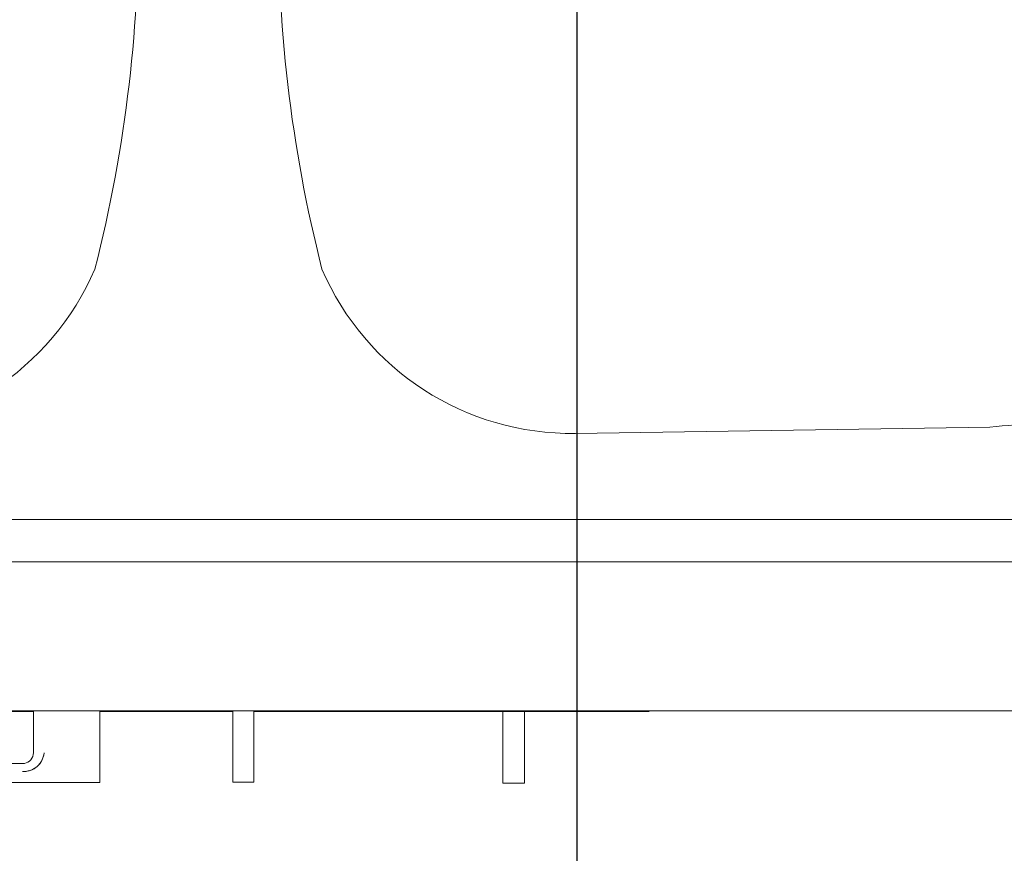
# Model space of a CAD drawing. Header units: millimetres. Extents: x -37728 to 44100, y 631619 to 691915.
# Tile 106 of 256: x -6487 to -6124, y 662305 to 662613. Entities that reach past the tile are written whole.
import ezdxf
from ezdxf import colors
from ezdxf.entities.mleader import LeaderData, LeaderLine
from ezdxf.lldxf.tags import DXFTag
from ezdxf.math import Vec2, Vec3

# ---------------------------------------------------------------- set-up
doc = ezdxf.new("R2010")
doc.units = ezdxf.units.MM
doc.layers.add('_XREF', color=7, linetype='Continuous')
for name, color, linetype, lineweight in [('A-GENM', 252, 'Continuous', 5), ('G-IMPT', 252, 'Continuous', 5), ('I-FURN', 252, 'Continuous', 5), ('ins-opisy', 7, 'Continuous', 25), ('P-SANR-FIXT', 252, 'Continuous', 5)]:
    doc.layers.add(name, color=color, linetype=linetype, lineweight=lineweight)
doc.layers.add('IS_Zimna_woda', color=5, linetype='SOLID', true_color=0x0000ff)
doc.styles.get("Standard").update_dxf_attribs({"font": 'arial.ttf'})
tags = doc.linetypes.add('SOLID', pattern=[10, 10, 0]).pattern_tags.tags
tags[6:7] = [DXFTag(74, 4), DXFTag(75, 0), DXFTag(340, '0'), DXFTag(46, 0.0), DXFTag(50, 0.0), DXFTag(44, 0.0), DXFTag(45, 0.0)]
tags[4:5] = [DXFTag(74, 4), DXFTag(75, 0), DXFTag(340, '0'), DXFTag(46, 0.0), DXFTag(50, 0.0), DXFTag(44, 0.0), DXFTag(45, 0.0)]

# ---------------------------------------------------------------- blocks, each defined once
blk = doc.blocks.new('Modele ogólne 2 - Modele ogólne 1-9019300-__-00_00 Przyziemie PB')
at = {"layer": 'A-GENM', "color": 252}
blk.add_line((63628.875, 66141.592), (63892.187, 66141.592), dxfattribs=at)
blk = doc.blocks.new('MEBLE szafka kuchenna doł - dzwiczki P-9019310-__-00_00 Przyziemie PB')
at = {"layer": 'G-IMPT', "color": 252}
for p, q in [((-6.737, 61.959), (6.763, 61.959)), ((-7.137, 60.009), (-7.137, 61.559))]:
    blk.add_line(p, q, dxfattribs=at)
at = {"layer": 'G-IMPT', "color": 252, "flags": 128}
for points in [[(-6.737, 61.959), (-6.807, 61.953), (-6.875, 61.934), (-6.938, 61.905), (-6.995, 61.865), (-7.043, 61.816), (-7.083, 61.759), (-7.112, 61.696), (-7.131, 61.629), (-7.137, 61.559)], [(-7.137, 61.559), (-7.131, 61.629), (-7.112, 61.696), (-7.083, 61.759), (-7.043, 61.816), (-6.995, 61.865), (-6.938, 61.905), (-6.875, 61.934), (-6.807, 61.953), (-6.737, 61.959)]]:
    blk.add_lwpolyline(points, dxfattribs=at)
at = {"layer": 'I-FURN', "color": 252}
for p, q in [((-25.276, 62.69), (-24.476, 62.69)), ((-25.276, 62.69), (-25.276, 60.04)), ((-24.476, 62.69), (-24.476, 60.04)), ((-15.283, 60.009), (-15.283, 62.649)), ((-15.283, 62.649), (-14.507, 62.649)), ((-14.507, 62.649), (-14.507, 60.009)), ((-9.587, 62.659), (9.613, 62.659)), ((-9.587, 62.659), (-9.587, 60.009)), ((-15.283, 60.04), (-29.876, 60.04)), ((-9.587, 60.04), (-14.507, 60.04)), ((7.167, 60.04), (-7.137, 60.04))]:
    blk.add_line(p, q, dxfattribs=at)
blk.add_open_spline([(-6.737, 62.259), (-6.781, 62.258), (-6.874, 62.251), (-7.067, 62.206), (-7.236, 62.118), (-7.344, 62.006), (-7.391, 61.945), (-7.423, 61.892), (-7.446, 61.849), (-7.467, 61.807), (-7.49, 61.753), (-7.519, 61.667), (-7.532, 61.603), (-7.537, 61.559)], degree=3, knots=[0, 0, 0, 0, 0.125, 0.25, 0.5, 0.5625, 0.625, 0.6875, 0.71875, 0.75, 0.8125, 0.875, 1, 1, 1, 1], dxfattribs=at)
blk.add_open_spline([(-7.537, 61.559), (-7.518, 61.671), (-7.456, 61.868), (-7.291, 62.083), (-7.056, 62.218), (-6.851, 62.254), (-6.737, 62.259)], degree=3, dxfattribs=at)
blk = doc.blocks.new('Stainless steel double bowl kitchen sink - J - 870510901 - 870510901 Stainless Steel-9242415-__-00_00 Przyziemie PB')
at = {"layer": 'A-GENM', "color": 252}
for p, q in [((28.856, -44.018), (13.556, -44.253)), ((1.682, -47.434), (-38.085, -47.434)), ((1.682, -47.434), (38.085, -47.434)), ((44.2, -49), (-44.2, -49))]:
    blk.add_line(p, q, dxfattribs=at)
for centre, radius, start, end in [((-54.695, -25.31), 52.117, 345.6989, 0.9632), ((54.695, -25.31), 52.117, 179.0368, 194.3011), ((-13.402, -34.233), 10.021, 269.1206, 336.7811), ((13.402, -34.233), 10.021, 203.2189, 270.8794), ((26.269, -9.805), 34.31, 274.3232, 280.4635)]:
    blk.add_arc(centre, radius, start, end, dxfattribs=at)
blk = doc.blocks.new('A$C4e31ac75')
at = {"layer": 'A-GENM'}
blk.add_blockref('Modele ogólne 2 - Modele ogólne 1-9019300-__-00_00 Przyziemie PB', (-64636.287, -65433.942), dxfattribs=at)
at = {"layer": 'I-FURN', "rotation": 180}
blk.add_blockref('MEBLE szafka kuchenna doł - dzwiczki P-9019310-__-00_00 Przyziemie PB', (-977.637, 767.659), dxfattribs=at)
at = {"layer": 'P-SANR-FIXT'}
blk.add_blockref('Stainless steel double bowl kitchen sink - J - 870510901 - 870510901 Stainless Steel-9242415-__-00_00 Przyziemie PB', (-964.036, 762.15), dxfattribs=at)

msp = doc.modelspace()

# ---------------------------------------------------------------- block references
at = {"layer": '_XREF', "xscale": 10, "yscale": 10, "zscale": 10}
msp.add_blockref('A$C4e31ac75', (3222.83, 655281.12), dxfattribs=at)

# ---------------------------------------------------------------- next in the draw order: linework, layer by layer
at = {"layer": 'IS_Zimna_woda', "ltscale": 10}
msp.add_lwpolyline([(-6281.33, 660976.14), (-6281.33, 662699.64), (-6086.96, 662699.64), (-6086.96, 662952.62)], dxfattribs=at)

# ---------------------------------------------------------------- next in the draw order: leaders
at = {"layer": 'ins-opisy'}
ml = msp.add_multileader_mtext('Standard', dxfattribs=at)
ml.set_content('\\A1;\\pxi0.0017;{\\fArial|b0|i1|c238|p34;\\W0.8;Zestaw przyłączeniowy \\P\\pi0;z filtrem siatkowym\\Pzaworami odcinającymi\\Pwodomierzem (w przypadku braku \\Pstudni wodomierzowej na przyłączu)\\Pzaworem antyskażeniowym EA}', color=256)
ml.set_leader_properties()
ml.build(insert=Vec2(0, 0))
ml.multileader.update_dxf_attribs({"text_left_attachment_type": 6, "text_right_attachment_type": 6, "dogleg_length": 0, "arrow_head_size": 100})
ctx = ml.context
ctx.base_point, ctx.char_height, ctx.arrow_head_size, ctx.landing_gap_size, ctx.plane_origin = Vec3(-10300.15, 662380.03), 120, 100, 50, Vec3(-11157, 664262.18)
ctx.left_attachment, ctx.right_attachment = 6, 6
notes = []
notes.append((ctx, [(1, (1, 1, 0), (-8058.81, 662380.03), (-1, 0), 0, [(0, [(-6717.22, 660997.04)], 0, [])])]))
ctx.mtext.insert, ctx.mtext.rotation, ctx.mtext.width, ctx.mtext.line_spacing_factor = Vec3(-10250.15, 662535.31), 6.283185, 51080.1569, 0.85
for ctx, leaders in notes:
    for number, flags, end, landing, length, lines in leaders:
        leader = LeaderData()
        leader.index, (leader.has_last_leader_line, leader.has_dogleg_vector, leader.attachment_direction) = number, flags
        leader.last_leader_point, leader.dogleg_vector, leader.dogleg_length = Vec3(end), Vec3(landing), length
        for number, points, colour, breaks in lines:
            line = LeaderLine()
            line.index, line.vertices, line.color, line.breaks = number, Vec3.list(points), colors.encode_raw_color(colour), breaks
            leader.lines.append(line)
        ctx.leaders.append(leader)

doc.saveas('drawing.dxf')
